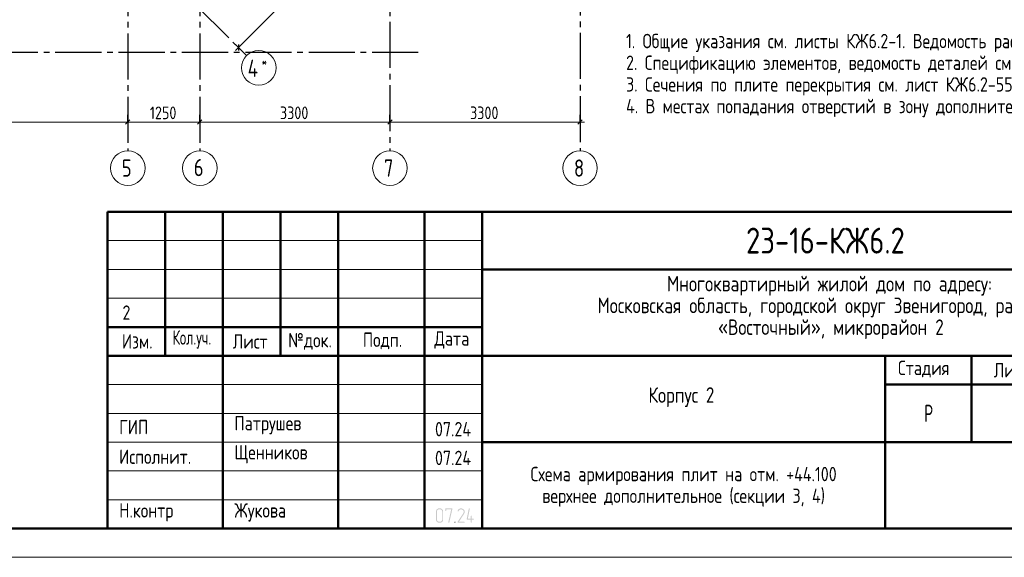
# Model space of a CAD drawing. Header units: millimetres. Extents: x 0 to 40165, y 0 to 42000.
# Tile 2 of 15: x 9173 to 26267, y 0 to 9338. Entities that reach past the tile are written whole.
import ezdxf

# ---------------------------------------------------------------- set-up
doc = ezdxf.new("R2010")
doc.units = ezdxf.units.MM
doc.linetypes.add('______5', pattern=[1100, 800, -100, 100, -100])
for name, color, linetype, lineweight in [('Standard', 7, 'Continuous', 25), ('Обрамление проемов стержнями', 7, 'Continuous', 25), ('Оси', 40, '______5', 18)]:
    doc.layers.add(name, color=color, linetype=linetype, lineweight=lineweight)
doc.styles.add('GOST 2.304-81', font='txt')
doc.styles.add('ISOCPEUR', font='txt')

msp = doc.modelspace()

# ---------------------------------------------------------------- hatches: boundary and pattern name
at = {"layer": 'Standard', "linetype": 'Continuous', "lineweight": 25, "transparency": 33554687}
h = msp.add_hatch(color=7, dxfattribs=at)
h.paths.add_polyline_path([(16525, 655), (16525, 652), (16525, 649), (16525, 647), (16524, 644), (16524, 641), (16523, 639), (16522, 637), (16521, 634), (16520, 632), (16519, 630), (16518, 627), (16516, 625), (16515, 623), (16513, 621), (16512, 619), (16510, 617), (16508, 615), (16506, 613), (16504, 612), (16501, 610), (16499, 609), (16497, 607), (16495, 606), (16492, 605), (16490, 604), (16488, 603), (16485, 603), (16482, 602), (16480, 602), (16477, 601), (16475, 601), (16472, 601), (16454, 601), (16451, 601), (16449, 601), (16446, 602), (16444, 602), (16442, 603), (16439, 603), (16437, 604), (16435, 605), (16432, 606), (16430, 607), (16428, 609), (16426, 610), (16423, 611), (16421, 613), (16419, 615), (16417, 617), (16415, 619), (16413, 621), (16411, 623), (16410, 625), (16408, 627), (16407, 629), (16406, 632), (16405, 634), (16404, 636), (16403, 639), (16402, 641), (16402, 644), (16401, 646), (16401, 649), (16401, 652), (16401, 655), (16401, 797), (16401, 799), (16401, 802), (16401, 804), (16402, 807), (16402, 809), (16403, 812), (16404, 814), (16405, 817), (16406, 819), (16407, 821), (16408, 823), (16409, 826), (16411, 828), (16413, 830), (16414, 832), (16416, 834), (16418, 836), (16420, 838), (16422, 839), (16424, 841), (16427, 842), (16429, 844), (16431, 845), (16433, 846), (16436, 847), (16438, 848), (16441, 848), (16443, 849), (16446, 849), (16449, 850), (16451, 850), (16454, 850), (16472, 850), (16475, 850), (16477, 850), (16480, 849), (16482, 849), (16485, 848), (16487, 848), (16490, 847), (16492, 846), (16494, 845), (16497, 844), (16499, 843), (16501, 841), (16503, 840), (16505, 838), (16507, 836), (16509, 834), (16511, 832), (16513, 830), (16515, 828), (16516, 826), (16518, 824), (16519, 822), (16520, 820), (16521, 817), (16522, 815), (16523, 812), (16524, 810), (16524, 807), (16525, 805), (16525, 802), (16525, 799), (16525, 797)], flags=16)
h.paths.add_polyline_path([(16508, 654), (16508, 797), (16508, 800), (16507, 804), (16506, 807), (16505, 810), (16504, 813), (16502, 816), (16500, 819), (16497, 822), (16494, 824), (16492, 826), (16489, 828), (16485, 830), (16482, 831), (16479, 832), (16475, 832), (16472, 832), (16454, 832), (16450, 832), (16447, 832), (16444, 831), (16440, 830), (16437, 828), (16434, 826), (16431, 824), (16429, 822), (16426, 819), (16424, 816), (16422, 814), (16421, 810), (16420, 807), (16419, 804), (16418, 800), (16418, 797), (16418, 654), (16418, 651), (16419, 648), (16420, 644), (16421, 641), (16423, 638), (16425, 635), (16427, 632), (16429, 630), (16432, 627), (16435, 625), (16438, 623), (16441, 622), (16444, 620), (16447, 620), (16451, 619), (16454, 619), (16472, 619), (16475, 619), (16479, 620), (16482, 620), (16485, 621), (16488, 623), (16491, 625), (16494, 627), (16497, 629), (16500, 632), (16502, 634), (16504, 637), (16505, 640), (16506, 644), (16507, 647), (16508, 651)])
for points in [[(16685, 839), (16632, 608), (16631, 607), (16630, 606), (16630, 605), (16628, 603), (16623, 601), (16621, 601), (16620, 602), (16618, 602), (16617, 603), (16616, 604), (16615, 605), (16615, 605), (16615, 606), (16614, 607), (16614, 608), (16614, 609), (16614, 610), (16614, 612), (16665, 832), (16578, 832), (16578, 815), (16578, 814), (16578, 813), (16578, 812), (16578, 811), (16577, 810), (16577, 809), (16576, 809), (16576, 808), (16575, 807), (16573, 806), (16571, 806), (16569, 806), (16569, 806), (16568, 806), (16568, 806), (16567, 806), (16566, 807), (16565, 807), (16564, 807), (16563, 808), (16563, 808), (16562, 809), (16562, 810), (16561, 811), (16561, 812), (16561, 813), (16561, 814), (16561, 815), (16561, 841), (16561, 842), (16561, 843), (16561, 844), (16561, 845), (16561, 846), (16562, 846), (16562, 847), (16563, 848), (16563, 848), (16564, 849), (16565, 849), (16566, 849), (16566, 850), (16567, 850), (16568, 850), (16570, 850), (16676, 850), (16678, 850), (16680, 849), (16682, 849), (16683, 848), (16684, 847), (16685, 845), (16685, 844), (16685, 842)], [(16889, 601), (16783, 601), (16781, 601), (16780, 602), (16778, 603), (16776, 604), (16775, 606), (16775, 607), (16774, 609), (16774, 611), (16774, 612), (16774, 613), (16775, 614), (16775, 615), (16873, 763), (16877, 770), (16879, 776), (16880, 779), (16881, 782), (16881, 786), (16881, 789), (16881, 791), (16881, 793), (16881, 795), (16880, 798), (16880, 800), (16879, 802), (16879, 804), (16878, 805), (16877, 807), (16876, 809), (16875, 811), (16873, 813), (16872, 814), (16870, 816), (16869, 818), (16867, 819), (16865, 821), (16863, 822), (16862, 823), (16860, 824), (16858, 826), (16856, 827), (16854, 828), (16852, 828), (16850, 829), (16847, 830), (16845, 831), (16843, 831), (16841, 831), (16839, 832), (16836, 832), (16834, 832), (16831, 832), (16828, 831), (16825, 831), (16822, 830), (16819, 829), (16817, 828), (16814, 827), (16811, 825), (16809, 823), (16806, 821), (16804, 819), (16802, 816), (16799, 813), (16798, 809), (16796, 806), (16794, 802), (16794, 800), (16793, 799), (16792, 798), (16791, 798), (16790, 797), (16789, 797), (16788, 796), (16786, 796), (16784, 796), (16783, 797), (16781, 797), (16780, 798), (16779, 799), (16778, 800), (16778, 800), (16778, 801), (16777, 802), (16777, 803), (16777, 804), (16777, 805), (16777, 808), (16778, 811), (16779, 813), (16780, 816), (16782, 818), (16783, 820), (16784, 822), (16785, 825), (16787, 827), (16788, 829), (16790, 831), (16792, 832), (16793, 834), (16795, 836), (16797, 837), (16799, 839), (16801, 840), (16804, 843), (16808, 844), (16812, 846), (16816, 848), (16820, 849), (16824, 849), (16829, 850), (16833, 850), (16836, 850), (16839, 850), (16843, 849), (16846, 849), (16849, 848), (16851, 847), (16854, 847), (16857, 846), (16860, 845), (16863, 843), (16866, 842), (16868, 840), (16871, 839), (16874, 837), (16876, 835), (16879, 833), (16881, 830), (16884, 828), (16886, 825), (16888, 823), (16890, 820), (16891, 818), (16893, 815), (16894, 812), (16896, 810), (16897, 807), (16898, 804), (16898, 801), (16899, 798), (16899, 795), (16900, 792), (16900, 789), (16900, 784), (16899, 780), (16898, 776), (16897, 772), (16896, 770), (16895, 767), (16895, 765), (16893, 763), (16892, 760), (16891, 758), (16889, 755), (16888, 753), (16799, 619), (16889, 619), (16891, 619), (16892, 618), (16894, 618), (16895, 616), (16896, 615), (16897, 613), (16898, 612), (16898, 610), (16898, 609), (16897, 607), (16897, 605), (16895, 604), (16895, 603), (16894, 603), (16894, 602), (16893, 602), (16892, 602), (16891, 601), (16890, 601)], [(17022, 672), (17049, 672), (17051, 672), (17053, 672), (17054, 671), (17055, 669), (17057, 668), (17057, 667), (17058, 665), (17058, 663), (17058, 662), (17058, 660), (17057, 659), (17056, 657), (17055, 657), (17055, 656), (17054, 656), (17053, 655), (17052, 655), (17051, 655), (17050, 655), (17049, 655), (17022, 655), (17022, 610), (17022, 609), (17022, 608), (17022, 607), (17022, 606), (17021, 605), (17021, 605), (17021, 604), (17020, 603), (17019, 602), (17017, 602), (17016, 601), (17014, 601), (17013, 601), (17012, 601), (17012, 601), (17011, 602), (17010, 602), (17009, 602), (17008, 603), (17007, 603), (17007, 604), (17006, 605), (17006, 605), (17005, 606), (17005, 607), (17005, 608), (17005, 609), (17005, 610), (17005, 655), (16943, 655), (16941, 655), (16939, 655), (16937, 656), (16936, 657), (16935, 658), (16934, 660), (16934, 661), (16934, 663), (16934, 665), (16969, 843), (16970, 845), (16970, 846), (16971, 847), (16972, 848), (16978, 850), (16980, 850), (16981, 849), (16983, 849), (16984, 848), (16985, 847), (16985, 846), (16986, 846), (16986, 845), (16987, 844), (16987, 843), (16987, 842), (16987, 841), (16987, 839), (16953, 672), (17005, 672), (17005, 717), (17005, 718), (17005, 720), (17006, 721), (17007, 723), (17008, 723), (17009, 724), (17010, 725), (17010, 725), (17011, 725), (17012, 726), (17013, 726), (17014, 726), (17015, 726), (17017, 725), (17018, 725), (17020, 723), (17020, 723), (17021, 722), (17021, 721), (17022, 721), (17022, 720), (17022, 719), (17022, 718), (17022, 717)], [(16729, 619), (16731, 619), (16733, 618), (16734, 618), (16735, 616), (16737, 615), (16737, 613), (16738, 612), (16738, 610), (16738, 609), (16738, 607), (16737, 605), (16736, 604), (16735, 603), (16735, 603), (16734, 602), (16733, 602), (16732, 602), (16731, 601), (16730, 601), (16729, 601), (16727, 601), (16726, 602), (16724, 602), (16723, 604), (16722, 605), (16721, 607), (16720, 608), (16720, 610), (16720, 611), (16721, 613), (16722, 614), (16723, 616), (16723, 616), (16724, 617), (16724, 618), (16725, 618), (16726, 619), (16727, 619), (16728, 619)]]:
    msp.add_hatch(color=7, dxfattribs=at).paths.add_polyline_path(points, flags=16)

# ---------------------------------------------------------------- linework, layer by layer
at = {"layer": 'Standard', "color": 7, "linetype": 'Continuous', "lineweight": 13, "transparency": 33554687}
for p, q in [((18669, 14555), (12970, 8855)), ((12970, 8855), (12917, 8802)), ((5551, 7560), (11051, 7560)), ((11051, 7560), (12301, 7560)), ((12301, 7560), (15601, 7560)), ((15601, 7560), (18901, 7560)), ((18901, 7560), (18976, 7560)), ((10700, 5500), (17200, 5500)), ((10700, 5000), (17200, 5000)), ((10700, 4500), (17200, 4500)), ((10700, 3000), (17200, 3000)), ((10700, 2500), (17200, 2500)), ((10700, 2500), (17200, 2500)), ((10700, 2000), (17200, 2000)), ((10700, 2000), (17200, 2000)), ((10700, 1500), (17200, 1500)), ((10700, 1000), (17200, 1000))]:
    msp.add_line(p, q, dxfattribs=at)
at = {"layer": 'Standard', "color": 251, "linetype": 'Continuous', "lineweight": -3, "true_color": 0x656565, "transparency": 33554687}
for p, q in [((12970, 8855), (12882, 8944)), ((12970, 8855), (13058, 8767)), ((12970, 8855), (12970, 8855)), ((11051, 7560), (11051, 7685)), ((11051, 7560), (11051, 7435)), ((11051, 7560), (11051, 7560)), ((12301, 7560), (12301, 7685)), ((12301, 7560), (12301, 7435)), ((12301, 7560), (12301, 7560)), ((15601, 7560), (15601, 7685)), ((15601, 7560), (15601, 7435)), ((15601, 7560), (15601, 7560)), ((18901, 7560), (18901, 7685)), ((18901, 7560), (18901, 7435)), ((18901, 7560), (18901, 7560))]:
    msp.add_line(p, q, dxfattribs=at)
at = {"layer": 'Standard', "color": 7, "linetype": 'Continuous', "lineweight": 25, "transparency": 33554687}
for p, q in [((12970, 8908), (12970, 8802)), ((11013, 7522), (11088, 7597)), ((12263, 7522), (12338, 7597)), ((15563, 7522), (15638, 7597)), ((18863, 7522), (18938, 7597)), ((10700, 500), (29200, 500)), ((10700, 500), (29200, 500)), ((10700, 500), (29200, 500))]:
    msp.add_line(p, q, dxfattribs=at)
at = {"layer": 'Standard', "color": 7, "linetype": 'Continuous', "lineweight": 50, "transparency": 33554687}
for p, q in [((10700, 500), (10700, 6000)), ((10700, 6000), (29200, 6000)), ((11700, 3500), (11700, 6000)), ((12700, 500), (12700, 6000)), ((13700, 3500), (13700, 6000)), ((14700, 500), (14700, 6000)), ((16200, 500), (16200, 6000)), ((17200, 500), (17200, 6000)), ((17200, 5000), (29200, 5000)), ((10700, 4000), (17200, 4000)), ((10700, 4000), (17200, 4000)), ((10700, 3500), (17200, 3500)), ((10700, 3500), (17200, 3500)), ((17200, 3500), (29200, 3500)), ((24200, 2000), (24200, 3500)), ((25700, 2000), (25700, 3500)), ((24200, 3000), (29200, 3000)), ((17200, 2000), (29200, 2000)), ((24200, 500), (24200, 2000)), ((24200, 500), (24200, 2000))]:
    msp.add_line(p, q, dxfattribs=at)
at = {"layer": 'Standard', "color": 7, "linetype": 'Continuous', "lineweight": 13, "transparency": 33554687}
msp.add_lwpolyline([(0, 0), (29700, 0), (29700, 42000), (0, 42000), (0, 0)], close=True, dxfattribs=at)
at = {"layer": 'Standard', "color": 7, "linetype": 'Continuous', "lineweight": 50, "transparency": 33554687}
msp.add_lwpolyline([(2000, 41500), (29200, 41500), (29200, 500), (2000, 500), (2000, 41500)], close=True, dxfattribs=at)
at = {"layer": 'Оси', "color": 8, "linetype": '______5', "lineweight": -3, "transparency": 33554687}
for p, q in [((11051, 41000), (11051, 7060)), ((12301, 41000), (12301, 7060)), ((6017, 15809), (13111, 8714)), ((18901, 15709), (18901, 7060)), ((15601, 13700), (15601, 7060)), ((16091, 8770), (3600, 8770))]:
    msp.add_line(p, q, dxfattribs=at)
at = {"layer": 'Оси', "color": 7, "linetype": 'Continuous', "lineweight": 13, "transparency": 33554687}
for centre in [(13324, 8502), (11051, 6760), (12301, 6760), (15601, 6760), (18901, 6760)]:
    msp.add_circle(centre, 300, dxfattribs=at)

# ---------------------------------------------------------------- texts
at = {"layer": 'Standard', "color": 7, "linetype": 'Continuous', "lineweight": 25, "transparency": 33554687, "attachment_point": 7, "style": 'GOST 2.304-81'}
for s, insert, char_height, width in [('1250', (11433, 7610), 220, 610.17), ('3300', (13692, 7610), 220, 641.48), ('3300', (16992, 7610), 220, 641.48), ('Многоквартирный\\~жилой\\~дом\\~по\\~адресу:\\~', (20410, 4545), 270, 5717.08), ('Московская\\~область,\\~городской\\~округ\\~Звенигород,\\~район\\~', (19204, 4167), 270, 8136.21), ('«Восточный»,\\~микрорайон\\~2', (21297, 3789), 270, 3952.83), ('Изм.', (10948, 3625), 250, 631.15), ('Лист', (12871, 3625), 250, 782.23), ('№док.', (13835, 3607), 250, 853.39), ('Подп.', (15131, 3614), 250, 764.54), ('Дата', (16373, 3625), 250, 782.23), ('\\W0.83;Кол.уч.', (11827, 3625), 250, 799.96), ('Стадия', (24421, 3125), 250, 1031.1), ('Лист', (26084, 3125), 250, 782.23), ('Корпус\\~2', (20088, 2610), 270, 1362.88), ('\\W0.77;Р', (24877, 2350), 300, 262.93), ('ГИП', (10900, 2137), 250, 586.81), ('Патрушев', (12900, 2137), 250, 1386.36), ('07.24', (16383, 2101), 250, 817.63), ('Исполнит.', (10900, 1622), 250, 1386.36), ('Щенников', (12900, 1631), 250, 1333.08), ('07.24', (16383, 1601), 250, 817.63), ('Н.контр', (10900, 622), 250, 1102.09), ('Жукова', (12900, 622), 250, 1031.11)]:
    msp.add_mtext(s, dxfattribs=dict(at, insert=insert, char_height=char_height, width=width))
at = {"layer": 'Standard', "color": 7, "linetype": 'Continuous', "lineweight": 50, "transparency": 33554687, "insert": (21783, 5275), "char_height": 450, "width": 3070.53, "attachment_point": 7, "style": 'GOST 2.304-81'}
msp.add_mtext('23-16-КЖ6.2', dxfattribs=at)
at = {"layer": 'Standard', "color": 7, "linetype": 'Continuous', "lineweight": 18, "transparency": 33554687, "insert": (11027, 4250), "char_height": 250, "width": 283.33, "attachment_point": 5, "style": 'GOST 2.304-81'}
msp.add_mtext('\\A1;{\\fGOST 2.304-81|i0|b0;\\H250.000000;\\W1.000000;\\C7;2}\\P', dxfattribs=at)
at = {"layer": 'Standard', "color": 7, "linetype": 'Continuous', "lineweight": 25, "transparency": 33554687, "insert": (20700, 1571), "char_height": 250, "width": 6391.88, "attachment_point": 2, "line_spacing_factor": 0.903614}
msp.add_mtext('\\A1;{\\fGOST 2.304-81|i0|b0;\\H250.000000;\\W1.000000;\\C7;Схема армирования плит на отм. +44.100}\\P{\\fGOST 2.304-81|i0|b0;\\H250.000000;\\W1.000000;\\C7;верхнее дополнительное (секции 3, 4)}\\P', dxfattribs=at)
at = {"layer": 'Обрамление проемов стержнями', "color": 7, "linetype": 'Continuous', "lineweight": 13, "transparency": 33554687, "insert": (19700, 9092), "char_height": 250, "width": 20566.88, "attachment_point": 1, "line_spacing_factor": 0.903614}
msp.add_mtext('\\A1;{\\fGOST 2.304-81|i0|b0;\\H250.000000;\\W1.000000;\\C7;1. Общие указания см. листы КЖ6.2-1. Ведомость расхода стали см. лист КЖ6.2-49.}\\P{\\fGOST 2.304-81|i0|b0;\\H250.000000;\\W1.000000;\\C7;2. Спецификацию элементов, ведомость деталей см. листы КЖ6.2-49.}\\P{\\fGOST 2.304-81|i0|b0;\\H250.000000;\\W1.000000;\\C7;3. Сечения по плите перекрытия см. лист КЖ6.2-55. Детали плана см. лист КЖ6.2-55.}\\P{\\fGOST 2.304-81|i0|b0;\\H250.000000;\\W1.000000;\\C7;4. В местах попадания отверстий в зону дополнительного армирования, стержни арматуры раздвинуть либо отогнцть по месту.}\\P', dxfattribs=at)
at = {"layer": 'Оси', "color": 7, "linetype": 'Continuous', "lineweight": 25, "transparency": 33554687, "attachment_point": 7, "style": 'ISOCPEUR'}
for s, insert, char_height, width in [('\\W0.80;4', (13131, 8344), 300, 359.83), ('\\W0.80;*', (13371, 8519), 180, 215.89), ('\\W0.78;5', (10946, 6610), 300, 326.41), ('\\W0.78;6', (12196, 6620), 300, 326.41), ('\\W0.78;7', (15496, 6610), 300, 326.41), ('\\W0.78;8', (18796, 6610), 300, 326.41)]:
    msp.add_mtext(s, dxfattribs=dict(at, insert=insert, char_height=char_height, width=width))

doc.saveas('drawing.dxf')
